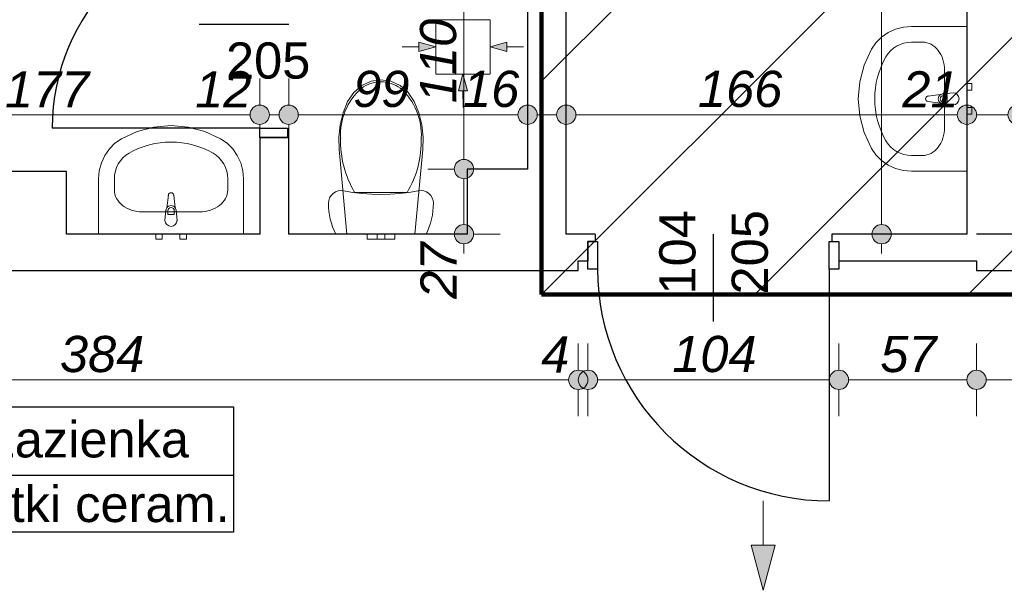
# Model space of a CAD drawing. Header units: millimetres. Extents: x -170998 to -45998, y 10557 to 52557.
# Tile 48 of 92: x -137142 to -133063, y 33754 to 36118. Entities that reach past the tile are written whole.
import ezdxf
from ezdxf.enums import TextEntityAlignment as Align

# ---------------------------------------------------------------- set-up
doc = ezdxf.new("R2010")
doc.units = ezdxf.units.MM
doc.header["$MEASUREMENT"] = 0
for name, color, linetype in [('Drzwi', 7, 'Continuous'), ('Linia', 7, 'Continuous'), ('Obiekt', 7, 'Continuous'), ('Strefa', 7, 'Continuous'), ('Słup', 7, 'Continuous'), ('Wymiary', 7, 'Continuous'), ('Ściana', 7, 'Continuous')]:
    doc.layers.add(name, color=color, linetype=linetype)
doc.styles.add('Arial', font='txt')
doc.dimstyles.new('GENERATED_STYLE__1', dxfattribs={"dimtxt": 150, "dimasz": 152, "dimexe": 0.18, "dimexo": 0, "dimgap": 0.09, "dimtad": 1, "dimtih": 1, "dimtoh": 1, "dimlfac": 0.1, "dimzin": 0, "dimdsep": 46, "dimtxsty": 'Arial', "dimblk": 'ARROWHEAD_11', "dimblk1": 'ARROWHEAD_11', "dimblk2": 'ARROWHEAD_11', "dimcen": 0.09, "dimclrd": 114, "dimclre": 114, "dimclrt": 114, "dimazin": 0, "dimtfac": 1, "dimtdec": 4, "dimtmove": 0, "dimatfit": 3, "dimfxl": 1, "dimtolj": 1, "dimtzin": 0, "dimarcsym": 0})
doc.dimstyles.new('GENERATED_STYLE__2', dxfattribs={"dimtxt": 150, "dimasz": 152, "dimexe": 0.18, "dimexo": 0, "dimgap": 0.09, "dimtad": 1, "dimlfac": 0.1, "dimzin": 0, "dimdsep": 46, "dimtxsty": 'Arial', "dimblk": 'ARROWHEAD_11', "dimblk1": 'ARROWHEAD_11', "dimblk2": 'ARROWHEAD_11', "dimcen": 0.09, "dimclrd": 114, "dimclre": 114, "dimclrt": 114, "dimazin": 0, "dimtfac": 1, "dimtdec": 4, "dimtmove": 0, "dimatfit": 3, "dimfxl": 1, "dimtolj": 1, "dimtzin": 0, "dimarcsym": 0})

# ---------------------------------------------------------------- blocks, each defined once
blk = doc.blocks.new('Łazienka_4_07_7', base_point=(-137464.3, 34230.6))
at = {"layer": 'Strefa'}
for p, q in [((-138198.3, 34513.4), (-136256.1, 34513.4)), ((-138198.3, 33994.9), (-138198.3, 34513.4)), ((-137464.3, 34513.4), (-137464.3, 33994.9)), ((-136256.1, 34513.4), (-136256.1, 33994.9)), ((-138161.6, 34487.5), (-137501, 34487.5)), ((-138161.6, 34261.2), (-138161.6, 34487.5)), ((-137501, 34487.5), (-137501, 34261.2)), ((-138198.3, 34230.6), (-136256.1, 34230.6)), ((-137501, 34261.2), (-138161.6, 34261.2)), ((-136256.1, 33994.9), (-138198.3, 33994.9))]:
    blk.add_line(p, q, dxfattribs=at)
at = {"layer": 'Strefa', "style": 'Arial'}
for tag, height, p in [('ROOM_NUMBER', 180, (-137831.3, 34385.5)), ('ROOM_NAME', 150, (-136860.2, 34379.4)), ('ROOM_CALC_AREA', 150, (-137831.3, 34118.5)), ('floor_f', 150, (-136860.2, 34111.5))]:
    blk.add_attdef(tag, text='', height=height, dxfattribs=at).set_placement(p, align=Align.MIDDLE_CENTER)
blk = doc.blocks.new('*D149')
at = {"layer": 'Wymiary', "linetype": 'Continuous', "lineweight": 13}
for points in [[(-138628, 34625.8), (-138631.1, 34641.1), (-138639.7, 34654.1), (-138652.7, 34662.8), (-138668, 34665.8), (-138683.3, 34662.8), (-138696.3, 34654.1), (-138705, 34641.1), (-138708, 34625.8), (-138705, 34610.5), (-138696.3, 34597.5), (-138683.3, 34588.9), (-138668, 34585.8), (-138652.7, 34588.9), (-138639.7, 34597.5), (-138631.1, 34610.5)], [(-134788, 34625.8), (-134791.1, 34641.1), (-134799.7, 34654.1), (-134812.7, 34662.8), (-134828, 34665.8), (-134843.3, 34662.8), (-134856.3, 34654.1), (-134865, 34641.1), (-134868, 34625.8), (-134865, 34610.5), (-134856.3, 34597.5), (-134843.3, 34588.9), (-134828, 34585.8), (-134812.7, 34588.9), (-134799.7, 34597.5), (-134791.1, 34610.5)], [(-134748, 34625.8), (-134751.1, 34641.1), (-134759.7, 34654.1), (-134772.7, 34662.8), (-134788, 34665.8), (-134803.3, 34662.8), (-134816.3, 34654.1), (-134825, 34641.1), (-134828, 34625.8), (-134825, 34610.5), (-134816.3, 34597.5), (-134803.3, 34588.9), (-134788, 34585.8), (-134772.7, 34588.9), (-134759.7, 34597.5), (-134751.1, 34610.5)]]:
    blk.add_hatch(color=114, dxfattribs=at).paths.add_polyline_path(points)
at = {"layer": 'Wymiary', "color": 114, "lineweight": 13}
for p, q in [((-138668, 34665.8), (-138668, 34775.8)), ((-134828, 34665.8), (-134828, 34775.8)), ((-138628, 34625.8), (-134868, 34625.8)), ((-138668, 34475.8), (-138668, 34585.8)), ((-134828, 34475.8), (-134828, 34585.8))]:
    blk.add_line(p, q, dxfattribs=at)
for centre in [(-138668, 34625.8), (-134828, 34625.8)]:
    blk.add_circle(centre, 40, dxfattribs=at)
at = {"layer": 'Wymiary', "color": 114, "lineweight": 13, "char_height": 150, "attachment_point": 7, "style": 'Arial'}
for s, insert in [('\\A1;{\\fArial|b0|i1|c238|p38;384}', (-136975.7, 34655.8)), ('\\A1;{\\fArial|b0|i1|c238|p38;4}', (-134981.8, 34655.8))]:
    blk.add_mtext(s, dxfattribs=dict(at, insert=insert))
blk = doc.blocks.new('ARROWHEAD_11')
at = {"color": 0, "linetype": 'Continuous', "lineweight": 0}
blk.add_line((0, 0), (-1, 0), dxfattribs=at)
at = {"color": 0, "linetype": 'Continuous', "lineweight": 0, "const_width": 0.25, "flags": 128}
blk.add_lwpolyline([(-0.125, 0, 1), (0.125, 0, 1)], format="xyb", close=True, dxfattribs=at)
blk = doc.blocks.new('*D150')
at = {"layer": 'Wymiary', "linetype": 'Continuous', "lineweight": 13}
for points in [[(-134788, 34625.8), (-134791.1, 34641.1), (-134799.7, 34654.1), (-134812.7, 34662.8), (-134828, 34665.8), (-134843.3, 34662.8), (-134856.3, 34654.1), (-134865, 34641.1), (-134868, 34625.8), (-134865, 34610.5), (-134856.3, 34597.5), (-134843.3, 34588.9), (-134828, 34585.8), (-134812.7, 34588.9), (-134799.7, 34597.5), (-134791.1, 34610.5)], [(-134748, 34625.8), (-134751.1, 34641.1), (-134759.7, 34654.1), (-134772.7, 34662.8), (-134788, 34665.8), (-134803.3, 34662.8), (-134816.3, 34654.1), (-134825, 34641.1), (-134828, 34625.8), (-134825, 34610.5), (-134816.3, 34597.5), (-134803.3, 34588.9), (-134788, 34585.8), (-134772.7, 34588.9), (-134759.7, 34597.5), (-134751.1, 34610.5)]]:
    blk.add_hatch(color=114, dxfattribs=at).paths.add_polyline_path(points)
at = {"layer": 'Wymiary', "color": 114, "lineweight": 13}
for p, q in [((-134828, 34665.8), (-134828, 34775.8)), ((-134788, 34665.8), (-134788, 34775.8)), ((-134828, 34625.8), (-134828, 34625.8)), ((-134828, 34475.8), (-134828, 34585.8)), ((-134788, 34475.8), (-134788, 34585.8))]:
    blk.add_line(p, q, dxfattribs=at)
for centre in [(-134828, 34625.8), (-134788, 34625.8)]:
    blk.add_circle(centre, 40, dxfattribs=at)
blk = doc.blocks.new('*D151')
at = {"layer": 'Wymiary', "linetype": 'Continuous', "lineweight": 13}
for points in [[(-134788, 34625.8), (-134791.1, 34641.1), (-134799.7, 34654.1), (-134812.7, 34662.8), (-134828, 34665.8), (-134843.3, 34662.8), (-134856.3, 34654.1), (-134865, 34641.1), (-134868, 34625.8), (-134865, 34610.5), (-134856.3, 34597.5), (-134843.3, 34588.9), (-134828, 34585.8), (-134812.7, 34588.9), (-134799.7, 34597.5), (-134791.1, 34610.5)], [(-134748, 34625.8), (-134751.1, 34641.1), (-134759.7, 34654.1), (-134772.7, 34662.8), (-134788, 34665.8), (-134803.3, 34662.8), (-134816.3, 34654.1), (-134825, 34641.1), (-134828, 34625.8), (-134825, 34610.5), (-134816.3, 34597.5), (-134803.3, 34588.9), (-134788, 34585.8), (-134772.7, 34588.9), (-134759.7, 34597.5), (-134751.1, 34610.5)], [(-133708, 34625.8), (-133711.1, 34641.1), (-133719.7, 34654.1), (-133732.7, 34662.8), (-133748, 34665.8), (-133763.3, 34662.8), (-133776.3, 34654.1), (-133785, 34641.1), (-133788, 34625.8), (-133785, 34610.5), (-133776.3, 34597.5), (-133763.3, 34588.9), (-133748, 34585.8), (-133732.7, 34588.9), (-133719.7, 34597.5), (-133711.1, 34610.5)]]:
    blk.add_hatch(color=114, dxfattribs=at).paths.add_polyline_path(points)
at = {"layer": 'Wymiary', "color": 114, "lineweight": 13}
for p, q in [((-134788, 34665.8), (-134788, 34775.8)), ((-133748, 34665.8), (-133748, 34775.8)), ((-134748, 34625.8), (-133788, 34625.8)), ((-134788, 34475.8), (-134788, 34585.8)), ((-133748, 34475.8), (-133748, 34585.8))]:
    blk.add_line(p, q, dxfattribs=at)
for centre in [(-134788, 34625.8), (-133748, 34625.8)]:
    blk.add_circle(centre, 40, dxfattribs=at)
at = {"layer": 'Wymiary', "color": 114, "lineweight": 13, "insert": (-134438.8, 34655.8), "char_height": 150, "attachment_point": 7, "style": 'Arial'}
blk.add_mtext('\\A1;{\\fArial|b0|i1|c238|p38;104}', dxfattribs=at)
blk = doc.blocks.new('*D152')
at = {"layer": 'Wymiary', "linetype": 'Continuous', "lineweight": 13}
for points in [[(-133708, 34625.8), (-133711.1, 34641.1), (-133719.7, 34654.1), (-133732.7, 34662.8), (-133748, 34665.8), (-133763.3, 34662.8), (-133776.3, 34654.1), (-133785, 34641.1), (-133788, 34625.8), (-133785, 34610.5), (-133776.3, 34597.5), (-133763.3, 34588.9), (-133748, 34585.8), (-133732.7, 34588.9), (-133719.7, 34597.5), (-133711.1, 34610.5)], [(-133138, 34625.8), (-133141.1, 34641.1), (-133149.7, 34654.1), (-133162.7, 34662.8), (-133178, 34665.8), (-133193.3, 34662.8), (-133206.3, 34654.1), (-133215, 34641.1), (-133218, 34625.8), (-133215, 34610.5), (-133206.3, 34597.5), (-133193.3, 34588.9), (-133178, 34585.8), (-133162.7, 34588.9), (-133149.7, 34597.5), (-133141.1, 34610.5)]]:
    blk.add_hatch(color=114, dxfattribs=at).paths.add_polyline_path(points)
at = {"layer": 'Wymiary', "color": 114, "lineweight": 13}
for p, q in [((-133748, 34665.8), (-133748, 34775.8)), ((-133178, 34665.8), (-133178, 34775.8)), ((-133708, 34625.8), (-133218, 34625.8)), ((-133748, 34475.8), (-133748, 34585.8)), ((-133178, 34475.8), (-133178, 34585.8))]:
    blk.add_line(p, q, dxfattribs=at)
for centre in [(-133748, 34625.8), (-133178, 34625.8)]:
    blk.add_circle(centre, 40, dxfattribs=at)
at = {"layer": 'Wymiary', "color": 114, "lineweight": 13, "insert": (-133576.8, 34655.8), "char_height": 150, "attachment_point": 7, "style": 'Arial'}
blk.add_mtext('\\A1;{\\fArial|b0|i1|c238|p38;57}', dxfattribs=at)
blk = doc.blocks.new('*D153')
at = {"layer": 'Wymiary', "linetype": 'Continuous', "lineweight": 13}
for points in [[(-133138, 34625.8), (-133141.1, 34641.1), (-133149.7, 34654.1), (-133162.7, 34662.8), (-133178, 34665.8), (-133193.3, 34662.8), (-133206.3, 34654.1), (-133215, 34641.1), (-133218, 34625.8), (-133215, 34610.5), (-133206.3, 34597.5), (-133193.3, 34588.9), (-133178, 34585.8), (-133162.7, 34588.9), (-133149.7, 34597.5), (-133141.1, 34610.5)], [(-132398, 34625.8), (-132401.1, 34641.1), (-132409.7, 34654.1), (-132422.7, 34662.8), (-132438, 34665.8), (-132453.3, 34662.8), (-132466.3, 34654.1), (-132475, 34641.1), (-132478, 34625.8), (-132475, 34610.5), (-132466.3, 34597.5), (-132453.3, 34588.9), (-132438, 34585.8), (-132422.7, 34588.9), (-132409.7, 34597.5), (-132401.1, 34610.5)]]:
    blk.add_hatch(color=114, dxfattribs=at).paths.add_polyline_path(points)
at = {"layer": 'Wymiary', "color": 114, "lineweight": 13}
for p, q in [((-133178, 34665.8), (-133178, 34775.8)), ((-132438, 34665.8), (-132438, 34775.8)), ((-133138, 34625.8), (-132478, 34625.8)), ((-133178, 34475.8), (-133178, 34585.8)), ((-132438, 34475.8), (-132438, 34585.8))]:
    blk.add_line(p, q, dxfattribs=at)
for centre in [(-133178, 34625.8), (-132438, 34625.8)]:
    blk.add_circle(centre, 40, dxfattribs=at)
at = {"layer": 'Wymiary', "color": 114, "lineweight": 13, "insert": (-132921.8, 34655.8), "char_height": 150, "attachment_point": 7, "style": 'Arial'}
blk.add_mtext('\\A1;{\\fArial|b0|i1|c238|p38;74}', dxfattribs=at)
blk = doc.blocks.new('*D237')
at = {"layer": 'Wymiary', "linetype": 'Continuous', "lineweight": 13}
for points in [[(-138090.3, 35079.3), (-138093.3, 35094.6), (-138102, 35107.6), (-138115, 35116.3), (-138130.3, 35119.3), (-138145.6, 35116.3), (-138158.6, 35107.6), (-138167.2, 35094.6), (-138170.3, 35079.3), (-138167.2, 35064), (-138158.6, 35051), (-138145.6, 35042.4), (-138130.3, 35039.3), (-138115, 35042.4), (-138102, 35051), (-138093.3, 35064)], [(-138090.3, 31949.3), (-138093.3, 31964.6), (-138102, 31977.6), (-138115, 31986.2), (-138130.3, 31989.3), (-138145.6, 31986.2), (-138158.6, 31977.6), (-138167.2, 31964.6), (-138170.3, 31949.3), (-138167.2, 31934), (-138158.6, 31921), (-138145.6, 31912.3), (-138130.3, 31909.3), (-138115, 31912.3), (-138102, 31921), (-138093.3, 31934)]]:
    blk.add_hatch(color=114, dxfattribs=at).paths.add_polyline_path(points)
at = {"layer": 'Wymiary', "color": 114, "lineweight": 13}
for p, q in [((-138170.3, 35079.3), (-138280.3, 35079.3)), ((-137980.3, 35079.3), (-138090.3, 35079.3)), ((-138130.3, 31989.3), (-138130.3, 35039.3)), ((-138170.3, 31949.3), (-138280.3, 31949.3)), ((-137980.3, 31949.3), (-138090.3, 31949.3))]:
    blk.add_line(p, q, dxfattribs=at)
for centre in [(-138130.3, 35079.3), (-138130.3, 31949.3)]:
    blk.add_circle(centre, 40, dxfattribs=at)
at = {"layer": 'Wymiary', "color": 114, "lineweight": 13, "char_height": 150, "attachment_point": 7, "rotation": 90, "style": 'Arial'}
for s, insert in [('\\A1;{\\fArial|b0|i1|c238|p38;15}', (-138160.3, 34811.7)), ('\\A1;{\\fArial|b0|i1|c238|p38;313}', (-138160.3, 33343.6)), ('\\A1;{\\fArial|b0|i1|c238|p38;15}', (-138160.3, 31989.3))]:
    blk.add_mtext(s, dxfattribs=dict(at, insert=insert))
blk = doc.blocks.new('*D338')
at = {"layer": 'Wymiary', "linetype": 'Continuous', "lineweight": 13}
for points in [[(-133531.4, 38619.3), (-133534.4, 38634.6), (-133543.1, 38647.6), (-133556.1, 38656.3), (-133571.4, 38659.3), (-133586.7, 38656.3), (-133599.7, 38647.6), (-133608.4, 38634.6), (-133611.4, 38619.3), (-133608.4, 38604), (-133599.7, 38591), (-133586.7, 38582.4), (-133571.4, 38579.3), (-133556.1, 38582.4), (-133543.1, 38591), (-133534.4, 38604)], [(-133531.4, 35229.3), (-133534.4, 35244.6), (-133543.1, 35257.6), (-133556.1, 35266.3), (-133571.4, 35269.3), (-133586.7, 35266.3), (-133599.7, 35257.6), (-133608.4, 35244.6), (-133611.4, 35229.3), (-133608.4, 35214), (-133599.7, 35201), (-133586.7, 35192.4), (-133571.4, 35189.3), (-133556.1, 35192.4), (-133543.1, 35201), (-133534.4, 35214)]]:
    blk.add_hatch(color=114, dxfattribs=at).paths.add_polyline_path(points)
at = {"layer": 'Wymiary', "color": 114, "lineweight": 13}
for p, q in [((-133611.4, 38619.3), (-133721.4, 38619.3)), ((-133421.4, 38619.3), (-133531.4, 38619.3)), ((-133571.4, 35269.3), (-133571.4, 38579.3)), ((-133611.4, 35229.3), (-133721.4, 35229.3)), ((-133421.4, 35229.3), (-133531.4, 35229.3)), ((-133571.4, 35149.3), (-133571.4, 35189.3))]:
    blk.add_line(p, q, dxfattribs=at)
for centre in [(-133571.4, 38619.3), (-133571.4, 35229.3)]:
    blk.add_circle(centre, 40, dxfattribs=at)
at = {"layer": 'Wymiary', "color": 114, "lineweight": 13, "char_height": 150, "attachment_point": 7, "rotation": 90, "style": 'Arial'}
for s, insert in [('\\A1;{\\fArial|b0|i1|c238|p38;12}', (-133601.4, 38351.7)), ('\\A1;{\\fArial|b0|i1|c238|p38;339}', (-133601.4, 36639.7))]:
    blk.add_mtext(s, dxfattribs=dict(at, insert=insert))
blk = doc.blocks.new('*D342')
at = {"layer": 'Wymiary', "linetype": 'Continuous', "lineweight": 13}
for points in [[(-135261.9, 35499.3), (-135264.9, 35514.6), (-135273.6, 35527.6), (-135286.6, 35536.3), (-135301.9, 35539.3), (-135317.2, 35536.3), (-135330.2, 35527.6), (-135338.8, 35514.6), (-135341.9, 35499.3), (-135338.8, 35484), (-135330.2, 35471), (-135317.2, 35462.4), (-135301.9, 35459.3), (-135286.6, 35462.4), (-135273.6, 35471), (-135264.9, 35484)], [(-135261.9, 35229.3), (-135264.9, 35244.6), (-135273.6, 35257.6), (-135286.6, 35266.3), (-135301.9, 35269.3), (-135317.2, 35266.3), (-135330.2, 35257.6), (-135338.8, 35244.6), (-135341.9, 35229.3), (-135338.8, 35214), (-135330.2, 35201), (-135317.2, 35192.4), (-135301.9, 35189.3), (-135286.6, 35192.4), (-135273.6, 35201), (-135264.9, 35214)]]:
    blk.add_hatch(color=114, dxfattribs=at).paths.add_polyline_path(points)
at = {"layer": 'Wymiary', "color": 114, "lineweight": 13}
for p, q in [((-135341.9, 35499.3), (-135451.9, 35499.3)), ((-135151.9, 35499.3), (-135261.9, 35499.3)), ((-135301.9, 35269.3), (-135301.9, 35459.3)), ((-135341.9, 35229.3), (-135451.9, 35229.3)), ((-135151.9, 35229.3), (-135261.9, 35229.3)), ((-135301.9, 35149.3), (-135301.9, 35189.3))]:
    blk.add_line(p, q, dxfattribs=at)
for centre in [(-135301.9, 35499.3), (-135301.9, 35229.3)]:
    blk.add_circle(centre, 40, dxfattribs=at)
at = {"layer": 'Wymiary', "color": 114, "lineweight": 13, "insert": (-135331.9, 34961.7), "char_height": 150, "attachment_point": 7, "rotation": 90, "style": 'Arial'}
blk.add_mtext('\\A1;{\\fArial|b0|i1|c238|p38;27}', dxfattribs=at)
blk = doc.blocks.new('*D343')
at = {"layer": 'Wymiary', "linetype": 'Continuous', "lineweight": 13}
for points in [[(-135261.9, 36599.3), (-135264.9, 36614.6), (-135273.6, 36627.6), (-135286.6, 36636.3), (-135301.9, 36639.3), (-135317.2, 36636.3), (-135330.2, 36627.6), (-135338.8, 36614.6), (-135341.9, 36599.3), (-135338.8, 36584), (-135330.2, 36571), (-135317.2, 36562.4), (-135301.9, 36559.3), (-135286.6, 36562.4), (-135273.6, 36571), (-135264.9, 36584)], [(-135261.9, 35499.3), (-135264.9, 35514.6), (-135273.6, 35527.6), (-135286.6, 35536.3), (-135301.9, 35539.3), (-135317.2, 35536.3), (-135330.2, 35527.6), (-135338.8, 35514.6), (-135341.9, 35499.3), (-135338.8, 35484), (-135330.2, 35471), (-135317.2, 35462.4), (-135301.9, 35459.3), (-135286.6, 35462.4), (-135273.6, 35471), (-135264.9, 35484)]]:
    blk.add_hatch(color=114, dxfattribs=at).paths.add_polyline_path(points)
at = {"layer": 'Wymiary', "color": 114, "lineweight": 13}
for p, q in [((-135341.9, 36599.3), (-135451.9, 36599.3)), ((-135151.9, 36599.3), (-135261.9, 36599.3)), ((-135301.9, 35539.3), (-135301.9, 36559.3)), ((-135341.9, 35499.3), (-135451.9, 35499.3)), ((-135151.9, 35499.3), (-135261.9, 35499.3))]:
    blk.add_line(p, q, dxfattribs=at)
for centre in [(-135301.9, 36599.3), (-135301.9, 35499.3)]:
    blk.add_circle(centre, 40, dxfattribs=at)
at = {"layer": 'Wymiary', "color": 114, "lineweight": 13, "char_height": 150, "attachment_point": 7, "rotation": 90, "style": 'Arial'}
for s, insert in [('\\A1;{\\fArial|b0|i1|c238|p38;12}', (-135331.9, 36331.7)), ('\\A1;{\\fArial|b0|i1|c238|p38;110}', (-135331.9, 35772.3))]:
    blk.add_mtext(s, dxfattribs=dict(at, insert=insert))
blk = doc.blocks.new('*D354')
at = {"layer": 'Wymiary', "linetype": 'Continuous', "lineweight": 13}
for points in [[(-137878, 35724.3), (-137881.1, 35739.6), (-137889.7, 35752.6), (-137902.7, 35761.3), (-137918, 35764.3), (-137933.3, 35761.3), (-137946.3, 35752.6), (-137955, 35739.6), (-137958, 35724.3), (-137955, 35709), (-137946.3, 35696), (-137933.3, 35687.4), (-137918, 35684.3), (-137902.7, 35687.4), (-137889.7, 35696), (-137881.1, 35709)], [(-136108, 35724.3), (-136111.1, 35739.6), (-136119.7, 35752.6), (-136132.7, 35761.3), (-136148, 35764.3), (-136163.3, 35761.3), (-136176.3, 35752.6), (-136185, 35739.6), (-136188, 35724.3), (-136185, 35709), (-136176.3, 35696), (-136163.3, 35687.4), (-136148, 35684.3), (-136132.7, 35687.4), (-136119.7, 35696), (-136111.1, 35709)]]:
    blk.add_hatch(color=114, dxfattribs=at).paths.add_polyline_path(points)
at = {"layer": 'Wymiary', "color": 114, "lineweight": 13}
for p, q in [((-137918, 35764.3), (-137918, 35874.3)), ((-136148, 35764.3), (-136148, 35874.3)), ((-137878, 35724.3), (-136188, 35724.3)), ((-137918, 35574.3), (-137918, 35684.3)), ((-136148, 35574.3), (-136148, 35684.3))]:
    blk.add_line(p, q, dxfattribs=at)
for centre in [(-137918, 35724.3), (-136148, 35724.3)]:
    blk.add_circle(centre, 40, dxfattribs=at)
at = {"layer": 'Wymiary', "color": 114, "lineweight": 13, "char_height": 150, "attachment_point": 7, "style": 'Arial'}
for s, insert in [('\\A1;{\\fArial|b0|i1|c238|p38;12}', (-137839, 35754.3)), ('\\A1;{\\fArial|b0|i1|c238|p38;177}', (-137203.8, 35754.3)), ('\\A1;{\\fArial|b0|i1|c238|p38;12}', (-136415.7, 35754.3))]:
    blk.add_mtext(s, dxfattribs=dict(at, insert=insert))
blk = doc.blocks.new('*D355')
at = {"layer": 'Wymiary', "linetype": 'Continuous', "lineweight": 13}
for points in [[(-136108, 35724.3), (-136111.1, 35739.6), (-136119.7, 35752.6), (-136132.7, 35761.3), (-136148, 35764.3), (-136163.3, 35761.3), (-136176.3, 35752.6), (-136185, 35739.6), (-136188, 35724.3), (-136185, 35709), (-136176.3, 35696), (-136163.3, 35687.4), (-136148, 35684.3), (-136132.7, 35687.4), (-136119.7, 35696), (-136111.1, 35709)], [(-135988, 35724.3), (-135991.1, 35739.6), (-135999.7, 35752.6), (-136012.7, 35761.3), (-136028, 35764.3), (-136043.3, 35761.3), (-136056.3, 35752.6), (-136065, 35739.6), (-136068, 35724.3), (-136065, 35709), (-136056.3, 35696), (-136043.3, 35687.4), (-136028, 35684.3), (-136012.7, 35687.4), (-135999.7, 35696), (-135991.1, 35709)]]:
    blk.add_hatch(color=114, dxfattribs=at).paths.add_polyline_path(points)
at = {"layer": 'Wymiary', "color": 114, "lineweight": 13}
for p, q in [((-136148, 35764.3), (-136148, 35874.3)), ((-136028, 35764.3), (-136028, 35874.3)), ((-136108, 35724.3), (-136068, 35724.3)), ((-136148, 35574.3), (-136148, 35684.3)), ((-136028, 35574.3), (-136028, 35684.3))]:
    blk.add_line(p, q, dxfattribs=at)
for centre in [(-136148, 35724.3), (-136028, 35724.3)]:
    blk.add_circle(centre, 40, dxfattribs=at)
blk = doc.blocks.new('*D356')
at = {"layer": 'Wymiary', "linetype": 'Continuous', "lineweight": 13}
for points in [[(-135988, 35724.3), (-135991.1, 35739.6), (-135999.7, 35752.6), (-136012.7, 35761.3), (-136028, 35764.3), (-136043.3, 35761.3), (-136056.3, 35752.6), (-136065, 35739.6), (-136068, 35724.3), (-136065, 35709), (-136056.3, 35696), (-136043.3, 35687.4), (-136028, 35684.3), (-136012.7, 35687.4), (-135999.7, 35696), (-135991.1, 35709)], [(-134998, 35724.3), (-135001.1, 35739.6), (-135009.7, 35752.6), (-135022.7, 35761.3), (-135038, 35764.3), (-135053.3, 35761.3), (-135066.3, 35752.6), (-135075, 35739.6), (-135078, 35724.3), (-135075, 35709), (-135066.3, 35696), (-135053.3, 35687.4), (-135038, 35684.3), (-135022.7, 35687.4), (-135009.7, 35696), (-135001.1, 35709)]]:
    blk.add_hatch(color=114, dxfattribs=at).paths.add_polyline_path(points)
at = {"layer": 'Wymiary', "color": 114, "lineweight": 13}
for p, q in [((-136028, 35764.3), (-136028, 35874.3)), ((-135038, 35764.3), (-135038, 35874.3)), ((-135988, 35724.3), (-135078, 35724.3)), ((-136028, 35574.3), (-136028, 35684.3)), ((-135038, 35574.3), (-135038, 35684.3))]:
    blk.add_line(p, q, dxfattribs=at)
for centre in [(-136028, 35724.3), (-135038, 35724.3)]:
    blk.add_circle(centre, 40, dxfattribs=at)
at = {"layer": 'Wymiary', "color": 114, "lineweight": 13, "char_height": 150, "attachment_point": 7, "style": 'Arial'}
for s, insert in [('\\A1;{\\fArial|b0|i1|c238|p38;99}', (-135760.7, 35754.3)), ('\\A1;{\\fArial|b0|i1|c238|p38;16}', (-135305.7, 35754.3))]:
    blk.add_mtext(s, dxfattribs=dict(at, insert=insert))
blk = doc.blocks.new('*D357')
at = {"layer": 'Wymiary', "linetype": 'Continuous', "lineweight": 13}
for points in [[(-134998, 35724.3), (-135001.1, 35739.6), (-135009.7, 35752.6), (-135022.7, 35761.3), (-135038, 35764.3), (-135053.3, 35761.3), (-135066.3, 35752.6), (-135075, 35739.6), (-135078, 35724.3), (-135075, 35709), (-135066.3, 35696), (-135053.3, 35687.4), (-135038, 35684.3), (-135022.7, 35687.4), (-135009.7, 35696), (-135001.1, 35709)], [(-134838, 35724.3), (-134841.1, 35739.6), (-134849.7, 35752.6), (-134862.7, 35761.3), (-134878, 35764.3), (-134893.3, 35761.3), (-134906.3, 35752.6), (-134915, 35739.6), (-134918, 35724.3), (-134915, 35709), (-134906.3, 35696), (-134893.3, 35687.4), (-134878, 35684.3), (-134862.7, 35687.4), (-134849.7, 35696), (-134841.1, 35709)]]:
    blk.add_hatch(color=114, dxfattribs=at).paths.add_polyline_path(points)
at = {"layer": 'Wymiary', "color": 114, "lineweight": 13}
for p, q in [((-135038, 35764.3), (-135038, 35874.3)), ((-134878, 35764.3), (-134878, 35874.3)), ((-134998, 35724.3), (-134918, 35724.3)), ((-135038, 35574.3), (-135038, 35684.3)), ((-134878, 35574.3), (-134878, 35684.3))]:
    blk.add_line(p, q, dxfattribs=at)
for centre in [(-135038, 35724.3), (-134878, 35724.3)]:
    blk.add_circle(centre, 40, dxfattribs=at)
blk = doc.blocks.new('*D358')
at = {"layer": 'Wymiary', "linetype": 'Continuous', "lineweight": 13}
for points in [[(-134838, 35724.3), (-134841.1, 35739.6), (-134849.7, 35752.6), (-134862.7, 35761.3), (-134878, 35764.3), (-134893.3, 35761.3), (-134906.3, 35752.6), (-134915, 35739.6), (-134918, 35724.3), (-134915, 35709), (-134906.3, 35696), (-134893.3, 35687.4), (-134878, 35684.3), (-134862.7, 35687.4), (-134849.7, 35696), (-134841.1, 35709)], [(-133178, 35724.3), (-133181.1, 35739.6), (-133189.7, 35752.6), (-133202.7, 35761.3), (-133218, 35764.3), (-133233.3, 35761.3), (-133246.3, 35752.6), (-133255, 35739.6), (-133258, 35724.3), (-133255, 35709), (-133246.3, 35696), (-133233.3, 35687.4), (-133218, 35684.3), (-133202.7, 35687.4), (-133189.7, 35696), (-133181.1, 35709)]]:
    blk.add_hatch(color=114, dxfattribs=at).paths.add_polyline_path(points)
at = {"layer": 'Wymiary', "color": 114, "lineweight": 13}
for p, q in [((-134878, 35764.3), (-134878, 35874.3)), ((-133218, 35764.3), (-133218, 35874.3)), ((-134838, 35724.3), (-133258, 35724.3)), ((-134878, 35574.3), (-134878, 35684.3)), ((-133218, 35574.3), (-133218, 35684.3))]:
    blk.add_line(p, q, dxfattribs=at)
for centre in [(-134878, 35724.3), (-133218, 35724.3)]:
    blk.add_circle(centre, 40, dxfattribs=at)
at = {"layer": 'Wymiary', "color": 114, "lineweight": 13, "char_height": 150, "attachment_point": 7, "style": 'Arial'}
for s, insert in [('\\A1;{\\fArial|b0|i1|c238|p38;166}', (-134332.6, 35754.3)), ('\\A1;{\\fArial|b0|i1|c238|p38;21}', (-133485.7, 35754.3))]:
    blk.add_mtext(s, dxfattribs=dict(at, insert=insert))
blk = doc.blocks.new('*D359')
at = {"layer": 'Wymiary', "linetype": 'Continuous', "lineweight": 13}
for points in [[(-133178, 35724.3), (-133181.1, 35739.6), (-133189.7, 35752.6), (-133202.7, 35761.3), (-133218, 35764.3), (-133233.3, 35761.3), (-133246.3, 35752.6), (-133255, 35739.6), (-133258, 35724.3), (-133255, 35709), (-133246.3, 35696), (-133233.3, 35687.4), (-133218, 35684.3), (-133202.7, 35687.4), (-133189.7, 35696), (-133181.1, 35709)], [(-132968, 35724.3), (-132971.1, 35739.6), (-132979.7, 35752.6), (-132992.7, 35761.3), (-133008, 35764.3), (-133023.3, 35761.3), (-133036.3, 35752.6), (-133045, 35739.6), (-133048, 35724.3), (-133045, 35709), (-133036.3, 35696), (-133023.3, 35687.4), (-133008, 35684.3), (-132992.7, 35687.4), (-132979.7, 35696), (-132971.1, 35709)]]:
    blk.add_hatch(color=114, dxfattribs=at).paths.add_polyline_path(points)
at = {"layer": 'Wymiary', "color": 114, "lineweight": 13}
for p, q in [((-133218, 35764.3), (-133218, 35874.3)), ((-133008, 35764.3), (-133008, 35874.3)), ((-133178, 35724.3), (-133048, 35724.3)), ((-132968, 35724.3), (-132928, 35724.3)), ((-133218, 35574.3), (-133218, 35684.3)), ((-133008, 35574.3), (-133008, 35684.3))]:
    blk.add_line(p, q, dxfattribs=at)
for centre in [(-133218, 35724.3), (-133008, 35724.3)]:
    blk.add_circle(centre, 40, dxfattribs=at)

msp = doc.modelspace()

# ---------------------------------------------------------------- hatches: boundary and pattern name
at = {"true_color": 0xffbcbc}
h = msp.add_hatch(dxfattribs=at)
h.set_pattern_fill('ANSI31', color=254, scale=5000)
h.set_pattern_definition([(45, (-134979.9, 34979.5), (-441.942, 441.942), [])])
h.paths.add_polyline_path([(-134979.915, 34979.494), (-134979.915, 38682.097), (-133018.834, 38682.097), (-133018.834, 42723.283), (-130265.74, 42723.283), (-121988.622, 42256.621), (-118317.974, 41864.766), (-118317.974, 34979.494), (-131221.067, 34979.494), (-131221.067, 37562.034), (-133014.082, 37562.034), (-133014.082, 34979.494)])
h.paths.add_polyline_path([(-97189.858, 34512.999), (-94368.923, 34512.999), (-94368.923, 31361.241), (-97189.858, 31361.241)])
at = {"layer": 'Linia', "linetype": 'Continuous', "lineweight": 13}
for points in [[(-135418.812, 36005.713), (-135488.788, 36024.463), (-135488.788, 35986.963)], [(-135193.512, 36005.713), (-135123.536, 35986.963), (-135123.536, 36024.463)], [(-135305.862, 35893.213), (-135324.518, 35823.213), (-135287.018, 35823.263)], [(-134062.034, 33753.95), (-134011.785, 33940.486), (-134111.785, 33940.619)]]:
    msp.add_hatch(color=150, dxfattribs=at).paths.add_polyline_path(points)

# ---------------------------------------------------------------- linework, layer by layer
at = {"color": 10, "lineweight": 100}
msp.add_lwpolyline([(-134979.915, 34979.494), (-134979.915, 38682.097), (-133018.834, 38682.097), (-133018.834, 42723.283), (-130265.74, 42723.283), (-121988.622, 42256.621), (-118317.974, 41864.766), (-118317.974, 34979.494), (-131221.067, 34979.494), (-131221.067, 37562.034), (-133014.082, 37562.034), (-133014.082, 34979.494), (-134979.915, 34979.494)], dxfattribs=at)
at = {"layer": 'Drzwi'}
for p, q in [((-136148.018, 35669.32), (-137008.018, 35669.32)), ((-136148.018, 35629.32), (-136148.018, 35669.32)), ((-136148.018, 35669.32), (-136033.018, 35669.32)), ((-136033.018, 35669.32), (-136033.018, 35629.32)), ((-136033.018, 35629.32), (-136148.018, 35629.32)), ((-136148.018, 35629.32), (-136033.018, 35629.32)), ((-134788.018, 35199.32), (-134748.018, 35199.32)), ((-134788.018, 35084.32), (-134788.018, 35199.32)), ((-134788.018, 35199.32), (-134788.018, 35119.32)), ((-134758.018, 35199.32), (-134788.018, 35199.32)), ((-134748.018, 35199.32), (-134748.018, 35084.32)), ((-133788.018, 35084.32), (-133788.018, 35199.32)), ((-133788.018, 35199.32), (-133748.018, 35199.32)), ((-133778.018, 35199.32), (-133748.018, 35199.32)), ((-133748.018, 35199.32), (-133748.018, 35084.32)), ((-133748.018, 35199.32), (-133748.018, 35119.32)), ((-134748.018, 35084.32), (-134788.018, 35084.32)), ((-133748.018, 35084.32), (-133788.018, 35084.32)), ((-133788.018, 35084.32), (-133788.018, 34124.32))]:
    msp.add_line(p, q, dxfattribs=at)
for centre, radius, start, end in [((-136148.018, 35669.32), 860, 90, 180), ((-133788.018, 35084.32), 960, 180, 270)]:
    msp.add_arc(centre, radius, start, end, dxfattribs=at)
at = {"layer": 'Linia', "color": 150, "lineweight": 13}
for p, q in [((-135193.512, 36118.063), (-135418.512, 36118.063)), ((-135418.512, 36118.063), (-135418.512, 35893.363)), ((-135193.512, 35893.363), (-135193.512, 36118.063)), ((-135418.812, 36005.713), (-135488.788, 36024.463)), ((-135488.788, 35986.963), (-135488.788, 36024.463)), ((-135193.512, 36005.713), (-135123.536, 36024.463)), ((-135123.536, 36024.463), (-135123.536, 35986.963)), ((-135557.702, 36005.713), (-135488.788, 36005.713)), ((-135418.812, 36005.713), (-135488.788, 35986.963)), ((-135193.512, 36005.713), (-135123.536, 35986.963)), ((-135054.621, 36005.713), (-135123.536, 36005.713)), ((-135418.512, 35893.063), (-135193.512, 35893.063)), ((-135305.862, 35893.213), (-135324.518, 35823.213)), ((-135305.862, 35893.213), (-135287.018, 35823.263)), ((-135287.018, 35823.263), (-135324.518, 35823.213)), ((-135305.676, 35754.323), (-135305.768, 35823.238)), ((-134061.54, 34124.325), (-134061.785, 33940.553)), ((-134062.034, 33753.95), (-134111.785, 33940.619)), ((-134111.785, 33940.619), (-134011.785, 33940.486)), ((-134062.034, 33753.95), (-134011.785, 33940.486))]:
    msp.add_line(p, q, dxfattribs=at)
at = {"layer": 'Obiekt'}
for p, q in [((-136399.397, 36099.32), (-136028.018, 36099.32)), ((-134268.018, 34867.942), (-134268.018, 35229.32))]:
    msp.add_line(p, q, dxfattribs=at)
at = {"layer": 'Obiekt', "color": 8, "lineweight": 5}
for p, q in [((-133571.426, 36045.765), (-133543.999, 36064.754)), ((-133543.999, 36064.754), (-133513.476, 36078.769)), ((-133513.476, 36078.769), (-133480.832, 36087.361)), ((-133480.832, 36087.361), (-133447.11, 36090.255)), ((-133447.11, 36090.255), (-133218.019, 36090.255)), ((-133218.019, 36090.255), (-133218.019, 35490.255)), ((-133613.61, 35995.429), (-133594.879, 36022.408)), ((-133594.879, 36022.408), (-133571.426, 36045.765)), ((-133401.291, 36025.038), (-133447.11, 36025.038)), ((-133643.551, 35930.238), (-133613.61, 35995.429)), ((-133661.85, 35861.217), (-133643.551, 35930.238)), ((-133310.337, 35909.082), (-133310.337, 35671.429)), ((-135686.842, 35863.104), (-135725.15, 35845.144)), ((-135645.793, 35869.321), (-135686.842, 35863.104)), ((-135645.794, 35860.681), (-135645.793, 35860.681)), ((-135604.745, 35863.104), (-135645.793, 35869.321)), ((-135566.436, 35845.144), (-135604.745, 35863.104)), ((-133668.005, 35790.255), (-133661.85, 35861.217)), ((-135725.15, 35845.144), (-135758.193, 35816.626)), ((-135726.869, 35833.87), (-135726.87, 35833.87)), ((-135533.394, 35816.626), (-135566.436, 35845.144)), ((-133218.019, 35853.755), (-133198.019, 35853.755)), ((-133218.019, 35826.755), (-133218.019, 35853.755)), ((-133198.019, 35826.755), (-133218.019, 35826.755)), ((-133198.019, 35853.755), (-133198.019, 35826.755)), ((-135783.791, 35779.43), (-135802.812, 35732.492)), ((-135758.193, 35816.626), (-135783.791, 35779.43)), ((-135507.796, 35779.43), (-135533.394, 35816.626)), ((-135488.775, 35732.492), (-135507.796, 35779.43)), ((-133661.85, 35719.294), (-133668.005, 35790.255)), ((-133379.737, 35801.355), (-133326.803, 35807.985)), ((-133326.803, 35772.526), (-133379.737, 35779.155)), ((-133317.29, 35811.255), (-133275.337, 35815.255)), ((-133300.247, 35803.855), (-133315.118, 35803.855)), ((-133315.118, 35776.655), (-133300.247, 35776.655)), ((-133300.247, 35776.655), (-133300.247, 35803.855)), ((-133275.337, 35765.255), (-133317.29, 35769.255)), ((-133218.019, 35753.755), (-133198.019, 35753.755)), ((-133218.019, 35726.755), (-133218.019, 35753.755)), ((-133198.019, 35753.755), (-133198.019, 35726.755)), ((-135802.812, 35732.492), (-135815.217, 35682.746)), ((-135476.37, 35682.746), (-135488.775, 35732.492)), ((-133643.551, 35650.273), (-133661.85, 35719.294)), ((-133198.019, 35726.755), (-133218.019, 35726.755)), ((-136655.406, 35654.853), (-136720.598, 35624.911)), ((-136586.385, 35673.151), (-136655.406, 35654.853)), ((-136515.424, 35679.307), (-136586.385, 35673.151)), ((-136444.462, 35673.151), (-136515.424, 35679.307)), ((-136375.442, 35654.853), (-136444.462, 35673.151)), ((-136310.25, 35624.911), (-136375.442, 35654.853)), ((-135815.217, 35682.746), (-135820.705, 35631.4)), ((-135470.882, 35631.4), (-135476.37, 35682.746)), ((-136720.598, 35624.911), (-136747.576, 35606.181)), ((-136283.272, 35606.181), (-136310.25, 35624.911)), ((-135820.705, 35631.4), (-135819.142, 35579.703)), ((-135472.445, 35579.703), (-135470.882, 35631.4)), ((-133613.61, 35585.082), (-133643.551, 35650.273)), ((-136770.933, 35582.727), (-136789.922, 35555.301)), ((-136747.576, 35606.181), (-136770.933, 35582.727)), ((-136259.915, 35582.727), (-136283.272, 35606.181)), ((-136240.925, 35555.301), (-136259.915, 35582.727)), ((-135819.142, 35579.703), (-135786.768, 35229.32)), ((-135504.819, 35229.32), (-135472.445, 35579.703)), ((-133594.879, 35558.103), (-133613.61, 35585.082)), ((-136789.922, 35555.301), (-136803.937, 35524.778)), ((-136226.911, 35524.778), (-136240.925, 35555.301)), ((-133571.426, 35534.746), (-133594.879, 35558.103)), ((-133543.999, 35515.757), (-133571.426, 35534.746)), ((-133401.291, 35555.473), (-133447.11, 35555.473)), ((-136812.529, 35492.133), (-136815.424, 35458.411)), ((-136803.937, 35524.778), (-136812.529, 35492.133)), ((-136218.319, 35492.133), (-136226.911, 35524.778)), ((-136215.424, 35458.411), (-136218.319, 35492.133)), ((-133513.476, 35501.742), (-133543.999, 35515.757)), ((-133480.832, 35493.15), (-133513.476, 35501.742)), ((-133447.11, 35490.255), (-133480.832, 35493.15)), ((-136815.424, 35458.411), (-136815.424, 35229.32)), ((-136750.206, 35412.593), (-136750.206, 35458.411)), ((-136280.641, 35412.593), (-136280.641, 35458.411)), ((-136215.424, 35229.32), (-136215.424, 35458.411)), ((-133218.019, 35490.255), (-133447.11, 35490.255)), ((-135811.855, 35410.31), (-135823.363, 35408.786)), ((-135800.293, 35409.271), (-135811.855, 35410.31)), ((-135479.732, 35410.31), (-135491.294, 35409.271)), ((-135468.224, 35408.786), (-135479.732, 35410.31)), ((-136526.524, 35391.039), (-136533.154, 35338.105)), ((-136497.694, 35338.105), (-136504.324, 35391.039)), ((-135862.011, 35369.331), (-135863.294, 35357.797)), ((-135858.226, 35380.302), (-135862.011, 35369.331)), ((-135852.123, 35390.175), (-135858.226, 35380.302)), ((-135844.001, 35398.467), (-135852.123, 35390.175)), ((-135834.256, 35404.773), (-135844.001, 35398.467)), ((-135823.363, 35408.786), (-135834.256, 35404.773)), ((-135762.009, 35402.489), (-135800.293, 35409.271)), ((-135723.433, 35397.633), (-135762.009, 35402.489)), ((-135754.735, 35402.363), (-135645.793, 35402.363)), ((-135684.662, 35394.714), (-135723.433, 35397.633)), ((-135645.793, 35393.74), (-135684.662, 35394.714)), ((-135645.793, 35402.363), (-135536.852, 35402.363)), ((-135606.925, 35394.714), (-135645.793, 35393.74)), ((-135568.154, 35397.633), (-135606.925, 35394.714)), ((-135529.578, 35402.489), (-135568.154, 35397.633)), ((-135491.294, 35409.271), (-135529.578, 35402.489)), ((-135457.331, 35404.773), (-135468.224, 35408.786)), ((-135447.586, 35398.467), (-135457.331, 35404.773)), ((-135439.464, 35390.175), (-135447.586, 35398.467)), ((-135433.361, 35380.302), (-135439.464, 35390.175)), ((-135429.576, 35369.331), (-135433.361, 35380.302)), ((-135428.293, 35357.797), (-135429.576, 35369.331)), ((-136536.424, 35328.591), (-136540.424, 35286.639)), ((-136490.424, 35286.639), (-136494.424, 35328.591)), ((-135863.294, 35357.797), (-135862.805, 35341.141)), ((-135862.805, 35341.141), (-135861.34, 35324.543)), ((-135430.247, 35324.543), (-135428.782, 35341.141)), ((-135428.782, 35341.141), (-135428.293, 35357.797)), ((-136634.25, 35321.639), (-136396.598, 35321.639)), ((-136529.024, 35311.549), (-136529.024, 35326.42)), ((-136501.824, 35311.549), (-136529.024, 35311.549)), ((-136501.824, 35326.42), (-136501.824, 35311.549)), ((-135861.34, 35324.543), (-135858.903, 35308.06)), ((-135858.903, 35308.06), (-135855.504, 35291.747)), ((-135855.504, 35291.747), (-135851.154, 35275.662)), ((-135440.433, 35275.662), (-135436.083, 35291.747)), ((-135436.083, 35291.747), (-135432.684, 35308.06)), ((-135432.684, 35308.06), (-135430.247, 35324.543)), ((-135851.154, 35275.662), (-135845.867, 35259.86)), ((-135845.867, 35259.86), (-135839.663, 35244.395)), ((-135451.924, 35244.395), (-135445.72, 35259.86)), ((-135445.72, 35259.86), (-135440.433, 35275.662)), ((-136815.424, 35229.32), (-136215.424, 35229.32)), ((-136551.924, 35229.32), (-136578.924, 35229.32)), ((-136578.924, 35229.32), (-136578.924, 35209.32)), ((-136578.924, 35209.32), (-136551.924, 35209.32)), ((-136551.924, 35209.32), (-136551.924, 35229.32)), ((-136451.924, 35229.32), (-136478.924, 35229.32)), ((-136478.924, 35229.32), (-136478.924, 35209.32)), ((-136478.924, 35209.32), (-136451.924, 35209.32)), ((-136451.924, 35209.32), (-136451.924, 35229.32)), ((-135839.663, 35244.395), (-135832.562, 35229.32)), ((-135832.562, 35229.32), (-135459.025, 35229.32)), ((-135786.768, 35229.32), (-135504.819, 35229.32)), ((-135686.099, 35229.32), (-135702.793, 35229.32)), ((-135702.793, 35229.32), (-135702.793, 35209.32)), ((-135686.099, 35209.32), (-135702.793, 35209.32)), ((-135661.793, 35229.32), (-135686.099, 35229.32)), ((-135661.793, 35209.32), (-135686.099, 35209.32)), ((-135657.107, 35229.32), (-135661.793, 35229.32)), ((-135661.793, 35229.32), (-135661.793, 35209.32)), ((-135657.107, 35209.32), (-135661.793, 35209.32)), ((-135645.793, 35229.32), (-135657.107, 35229.32)), ((-135645.793, 35209.32), (-135657.107, 35209.32)), ((-135634.48, 35229.32), (-135645.793, 35229.32)), ((-135634.48, 35209.32), (-135645.793, 35209.32)), ((-135629.793, 35229.32), (-135634.48, 35229.32)), ((-135629.793, 35209.32), (-135634.48, 35209.32)), ((-135629.793, 35229.32), (-135629.793, 35209.32)), ((-135605.488, 35229.32), (-135629.793, 35229.32)), ((-135605.488, 35209.32), (-135629.793, 35209.32)), ((-135588.793, 35229.32), (-135605.488, 35229.32)), ((-135588.793, 35209.32), (-135605.488, 35209.32)), ((-135588.793, 35229.32), (-135588.793, 35209.32)), ((-135459.025, 35229.32), (-135451.924, 35244.395))]:
    msp.add_line(p, q, dxfattribs=at)
for centre, radius, start, end in [((-135644.982, 35722.079), 138.562, 90.335594, 126.222811), ((-135646.606, 35722.076), 138.565, 53.777196, 89.664414), ((-135556.333, 35641.624), 256.976, 131.575502, 183.195152), ((-135735.254, 35641.624), 256.976, 356.804848, 48.424498), ((-133378.347, 35790.255), 11.187, 97.138925, 262.861075), ((-133315.39, 35790.255), 21.086, 122.771025, 237.228975), ((-133315.118, 35790.255), 13.6, 90, 270), ((-133315.39, 35790.255), 21.086, 95.169607, 122.771025), ((-133275.337, 35790.255), 25, 270, 90), ((-133315.39, 35790.255), 21.086, 237.228975, 264.830393), ((-135387.698, 35617.257), 425.383, 178.646069, 210.348234), ((-135903.889, 35617.257), 425.383, 329.651766, 1.353931), ((-136515.424, 35389.648), 11.187, 7.138925, 172.861075), ((-136515.424, 35326.691), 21.086, 147.228975, 174.830393), ((-136515.424, 35326.691), 21.086, 32.771025, 147.228975), ((-136515.424, 35326.42), 13.6, 0, 180), ((-136515.424, 35326.691), 21.086, 5.169607, 32.771025), ((-136515.424, 35286.639), 25, 180, 0)]:
    msp.add_arc(centre, radius, start, end, dxfattribs=at)
for centre, major_axis, ratio, start_param, end_param in [((-133447.11, 35909.108), (121.2, 0), 0.95652174, 1.57079633, 2.64461782), ((-133401.291, 35908.951), (0, 116.066), 0.78364566, 4.71238898, 6.28318531), ((-133218.019, 35790.255), (381.818, 0), 0.95652174, 2.64461781, 3.63856749), ((-133401.291, 35671.56), (0, 116.066), 0.78364566, 3.14159265, 4.71238898), ((-136515.424, 35229.32), (0, 381.818), 0.95652174, 5.78621047, 6.78016015), ((-133447.11, 35671.403), (121.2, 0), 0.95652174, 3.63856748, 4.71238898), ((-136634.276, 35458.411), (0, 121.2), 0.95652174, 0.49697483, 1.57079633), ((-136396.572, 35458.411), (0, 121.2), 0.95652174, 4.71238898, 5.78621048), ((-136634.119, 35412.593), (116.066, 0), 0.78364566, 3.14159265, 4.71238898), ((-136396.728, 35412.593), (116.066, 0), 0.78364566, 4.71238898, 6.28318531)]:
    msp.add_ellipse(centre, major_axis=major_axis, ratio=ratio, start_param=start_param, end_param=end_param, dxfattribs=at)
for p in [(-135564.717, 35833.87), (-133379.737, 35801.355), (-133317.29, 35811.255), (-133326.803, 35772.526), (-133275.337, 35765.255), (-135812.83, 35627.305), (-135478.757, 35627.305), (-136526.524, 35391.039), (-135754.735, 35402.363), (-136536.424, 35328.591), (-136497.694, 35338.105), (-136490.424, 35286.639)]:
    msp.add_point(p, dxfattribs=at)
at = {"layer": 'Słup'}
for p, q in [((-135038.018, 35499.32), (-135288.018, 35499.32)), ((-135288.018, 35499.32), (-135288.018, 35229.32)), ((-136948.018, 35489.32), (-137918.018, 35489.32)), ((-136948.018, 35229.32), (-136948.018, 35489.32))]:
    msp.add_line(p, q, dxfattribs=at)
at = {"layer": 'Ściana'}
for p, q in [((-136148.018, 35629.32), (-136033.018, 35629.32)), ((-136033.018, 35629.32), (-136028.018, 35629.32)), ((-134758.018, 35229.32), (-134758.018, 35199.32)), ((-133778.018, 35229.32), (-133778.018, 35199.32)), ((-134758.018, 35199.32), (-134788.018, 35199.32)), ((-134788.018, 35199.32), (-134788.018, 35119.32)), ((-133778.018, 35199.32), (-133748.018, 35199.32)), ((-133748.018, 35199.32), (-133748.018, 35119.32))]:
    msp.add_line(p, q, dxfattribs=at)
at = {"layer": 'Ściana', "flags": 128}
for points in [[(-134878.018, 35229.32), (-134878.018, 38619.32)], [(-133218.019, 37659.32), (-133218.019, 35229.32)], [(-135038.018, 36599.32), (-135038.018, 35499.32)], [(-136148.018, 35629.32), (-136148.018, 35229.32)], [(-136028.018, 35229.32), (-136028.018, 35629.32)], [(-136148.018, 35229.32), (-136948.018, 35229.32)], [(-135288.018, 35229.32), (-136028.018, 35229.32)], [(-134828.018, 35229.32), (-134878.018, 35229.32)], [(-134758.018, 35229.32), (-134828.018, 35229.32)], [(-133218.019, 35229.32), (-133778.018, 35229.32)], [(-133008.019, 35229.32), (-133178.018, 35229.32)], [(-134828.018, 35079.32), (-134828.018, 35119.32)], [(-134828.018, 35119.32), (-134788.018, 35119.32)], [(-133748.018, 35119.32), (-133178.018, 35119.32)], [(-133178.018, 35119.32), (-133178.018, 35079.32)], [(-138668.018, 35079.32), (-134828.018, 35079.32)], [(-133178.018, 35079.32), (-132438.018, 35079.32)]]:
    msp.add_lwpolyline(points, dxfattribs=at)

# ---------------------------------------------------------------- block references
at = {"layer": 'Strefa'}
ref = msp.add_blockref('Łazienka_4_07_7', (-137464.266, 34230.588), dxfattribs=at)
ref.add_attrib('ROOM_NAME', 'Łazienka', dxfattribs={"color": 7, "height": 150, "style": 'Arial'}).set_placement((-136860.182, 34379.406), align=Align.MIDDLE_CENTER)
ref.add_attrib('ROOM_NUMBER', '4/07', dxfattribs={"color": 7, "height": 180, "style": 'Arial'}).set_placement((-137831.286, 34385.536), align=Align.MIDDLE_CENTER)
ref.add_attrib('ROOM_CALC_AREA', '5,9 m2', dxfattribs={"color": 7, "height": 150, "style": 'Arial'}).set_placement((-137831.286, 34118.534), align=Align.MIDDLE_CENTER)
ref.add_attrib('floor_f', 'płytki ceram.', dxfattribs={"color": 7, "height": 150, "style": 'Arial'}).set_placement((-136860.182, 34111.488), align=Align.MIDDLE_CENTER)

# ---------------------------------------------------------------- texts
at = {"layer": 'Obiekt', "insert": (-136287.845, 35871.852), "char_height": 150, "attachment_point": 7, "style": 'Arial'}
msp.add_mtext('\\A1;{\\fArial|b0|i0|c238|p38;205}', dxfattribs=at)
at = {"layer": 'Obiekt', "char_height": 150, "attachment_point": 7, "rotation": 90, "style": 'Arial'}
for s, insert in [('\\A1;{\\fArial|b0|i0|c238|p38;104}', (-134340.55, 34979.494)), ('\\A1;{\\fArial|b0|i0|c238|p38;205}', (-134040.55, 34979.494))]:
    msp.add_mtext(s, dxfattribs=dict(at, insert=insert))

# ---------------------------------------------------------------- dimensions: what is measured, and where the dimension line sits
at = {"layer": 'Wymiary', "color": 114, "lineweight": 13}
for base, p1, p2, picture, middle in [((-133571.396, 38619.32), (-133178.018, 35229.32), (-134878.018, 38619.32), '*D338', (-133676.396, 36810.491)), ((-135301.875, 36599.32), (-135288.018, 35499.32), (-135800.354, 36599.32), '*D343', (-135406.875, 35935.491)), ((-135301.875, 35499.32), (-135288.018, 35229.32), (-135288.018, 35499.32), '*D342', (-135406.875, 35075.491)), ((-138130.29, 35079.32), (-133833.018, 31949.281), (-139323.018, 35079.32), '*D237', (-138235.29, 33514.301))]:
    dim = msp.add_linear_dim(base=base, p1=p1, p2=p2, angle=90, dimstyle='GENERATED_STYLE__2', dxfattribs=at)
    dim.commit()
    dim.dimension.update_dxf_attribs({"geometry": picture, "text_midpoint": middle, "dimtype": 160, "text_rotation": 90})
for base, p1, p2, picture, middle in [((-135038.018, 35724.323), (-136028.018, 35974.32), (-135038.018, 36984.32), '*D356', (-135646.847, 35829.323)), ((-134878.018, 35724.323), (-135038.018, 36984.32), (-134878.018, 36984.32), '*D357', (-135191.847, 35829.323)), ((-133218.019, 35724.323), (-134878.018, 36984.32), (-133218.019, 35229.32), '*D358', (-134161.848, 35829.323)), ((-136148.018, 35724.323), (-137918.018, 35489.32), (-136148.018, 35974.32), '*D354', (-137033.018, 35829.323)), ((-136028.018, 35724.323), (-136148.018, 35974.32), (-136028.018, 35974.32), '*D355', (-136301.847, 35829.323)), ((-133008.019, 35724.323), (-133218.019, 35229.32), (-133008.019, 35489.32), '*D359', (-133371.848, 35829.323)), ((-134788.018, 34625.82), (-134828.018, 35079.32), (-134788.018, 35119.32), '*D150', (-134924.933, 34730.82)), ((-133748.018, 34625.82), (-134788.018, 35119.32), (-133748.018, 35119.32), '*D151', (-134268.018, 34730.82)), ((-133178.018, 34625.82), (-133748.018, 35119.32), (-133178.018, 35079.32), '*D152', (-133463.018, 34730.82)), ((-134828.018, 34625.82), (-138668.018, 35079.32), (-134828.018, 35079.32), '*D149', (-136804.933, 34730.82)), ((-132438.018, 34625.82), (-133178.018, 35079.32), (-132438.018, 35079.32), '*D153', (-132808.018, 34730.82))]:
    dim = msp.add_linear_dim(base=base, p1=p1, p2=p2, dimstyle='GENERATED_STYLE__1', dxfattribs=at)
    dim.commit()
    dim.dimension.update_dxf_attribs({"geometry": picture, "text_midpoint": middle, "dimtype": 160})

doc.saveas('drawing.dxf')
